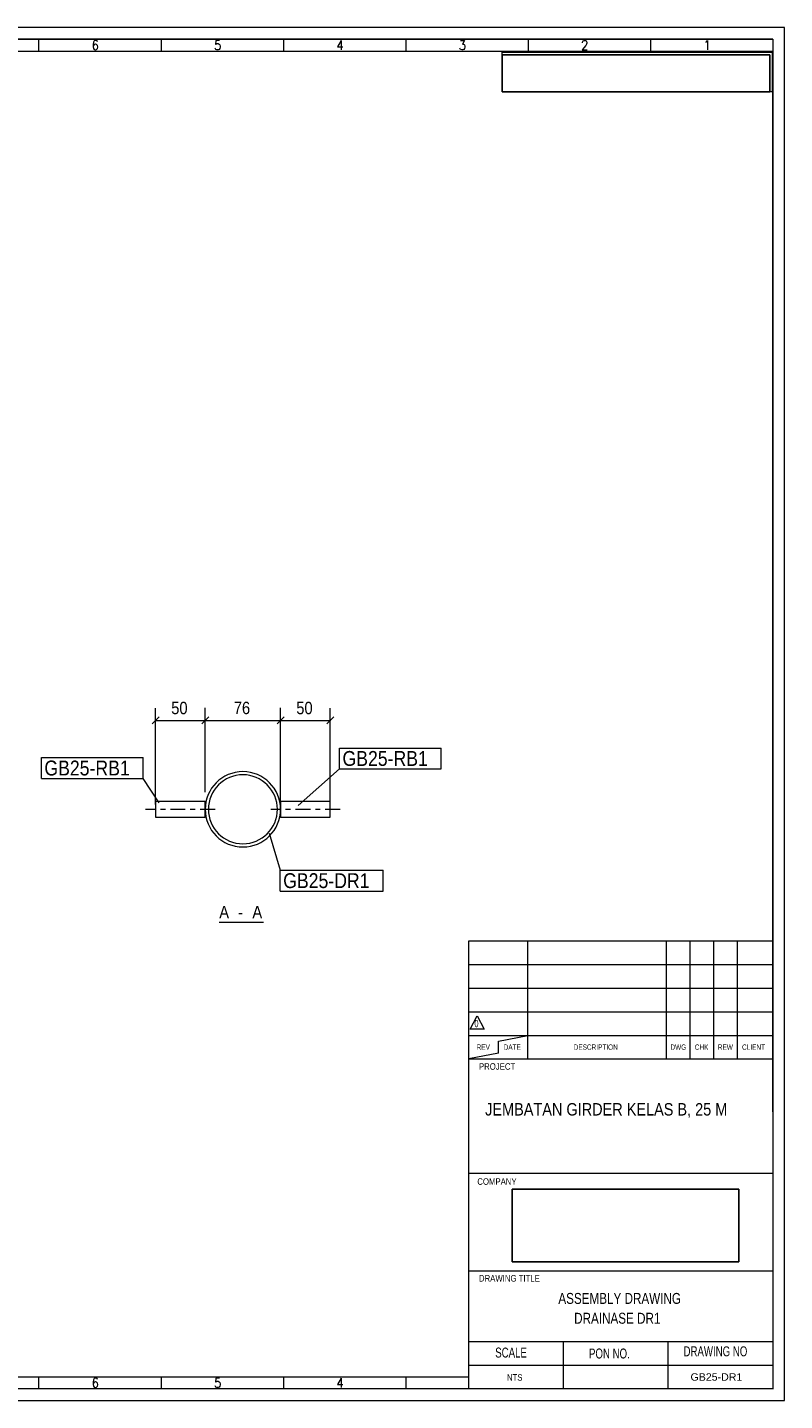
# Model space of a CAD drawing. Header units: millimetres. Extents: x 2 to 405, y 5 to 282.
# Tile 2 of 2: x 252 to 405, y 5 to 282. Entities that reach past the tile are written whole.
import ezdxf

# ---------------------------------------------------------------- set-up
doc = ezdxf.new("R2010")
doc.units = ezdxf.units.MM
for name, pattern in [('XKITLINE00', [0]), ('XKITLINE03', [6, 3, -1, 1, -1]), ('XKITLINE04', [3, 0.5, -0.5, 0.5, -0.5, 0.5, -0.5])]:
    doc.linetypes.add(name, pattern=pattern)
for name, color, linetype, lineweight in [('DrawingSheet', 5, 'Continuous', 0), ('OtherObjectType', 1, 'Continuous', 0), ('Part', 2, 'Continuous', 0), ('PartMark', 3, 'Continuous', 0), ('Z-DIMENSIONS', 1, 'Continuous', 0)]:
    doc.layers.add(name, color=color, linetype=linetype, lineweight=lineweight)
doc.styles.add('ARIAL', font='ARIAL.TTF')
doc.styles.add('ARIAL_NARROW', font='ARIALN.TTF')
doc.styles.add('ROMANS', font='ROMANS__.TTF')
doc.styles.add('TECHNICLITE', font='TECHL___.TTF')
picture_1 = doc.add_image_def('image1.jpg', size_in_pixel=(1304, 175))
picture_2 = doc.add_image_def('image2.png', size_in_pixel=(4018, 1163))

# ---------------------------------------------------------------- blocks, each defined once
blk = doc.blocks.new('*A7')
at = {"layer": 'Part', "linetype": 'XKITLINE00', "lineweight": 0}
for p, q in [((288.12, 124.23), (288.12, 124.27)), ((303.32, 124.23), (303.32, 124.27))]:
    blk.add_line(p, q, dxfattribs=at)
at = {"layer": 'Part', "linetype": 'XKITLINE04', "lineweight": 0}
for p, q in [((288.76, 124.23), (288.76, 124.27)), ((302.68, 124.23), (302.68, 124.27))]:
    blk.add_line(p, q, dxfattribs=at)
at = {"layer": 'Part', "linetype": 'XKITLINE00', "lineweight": 0}
for radius, start, end in [(7.6, 90, 270), (6.96, 90, 270), (7.6, 270, 90), (6.96, 270, 90)]:
    blk.add_arc((295.72, 124.27), radius, start, end, dxfattribs=at)
blk = doc.blocks.new('*A8')
at = {"layer": 'Part', "linetype": 'XKITLINE00', "lineweight": 0}
for p, q in [((313.34, 125.86), (303.34, 125.86)), ((303.34, 125.86), (303.34, 122.66)), ((313.34, 122.66), (313.34, 125.86)), ((303.34, 122.66), (313.34, 122.66))]:
    blk.add_line(p, q, dxfattribs=at)
at = {"layer": 'Part', "linetype": 'XKITLINE03', "lineweight": 0}
blk.add_line((315.34, 124.26), (301.34, 124.26), dxfattribs=at)
blk = doc.blocks.new('*A9')
at = {"layer": 'Part', "linetype": 'XKITLINE00', "lineweight": 0}
for p, q in [((288.1, 125.86), (278.1, 125.86)), ((278.1, 125.86), (278.1, 122.66)), ((288.1, 122.66), (288.1, 125.86)), ((278.1, 122.66), (288.1, 122.66))]:
    blk.add_line(p, q, dxfattribs=at)
at = {"layer": 'Part', "linetype": 'XKITLINE03', "lineweight": 0}
blk.add_line((290.1, 124.26), (276.1, 124.26), dxfattribs=at)
blk = doc.blocks.new('*A10')
at = {"layer": 'DrawingSheet', "linetype": 'XKITLINE00', "lineweight": 0}
for p, q in [((405, 282), (5, 282)), ((5, 282), (5, 5)), ((405, 5), (405, 282)), ((5, 5), (405, 5))]:
    blk.add_line(p, q, dxfattribs=at)
at = {"layer": 'DrawingSheet', "style": 'ARIAL', "width": 0.85}
blk.add_text('Tekla structures', height=2, rotation=90, dxfattribs=at).set_placement((4.5, 5.5))
blk = doc.blocks.new('*A12')
at = {"layer": 'OtherObjectType', "linetype": 'XKITLINE00', "lineweight": 0}
for p, q in [((5, 282), (7.38, 282)), ((405, 282), (5, 282)), ((5, 282), (5, 5)), ((9.76, 279.8), (7.38, 279.8)), ((405, 5), (405, 282)), ((7.38, 7.38), (7.38, 279.62)), ((7.38, 7.38), (7.38, 279.62)), ((7.38, 279.62), (402.62, 279.62)), ((402.62, 279.62), (7.38, 279.62)), ((9.76, 277.24), (9.76, 9.76)), ((9.76, 277.24), (402.62, 277.24)), ((32.35, 279.62), (32.35, 277.24)), ((57.03, 279.62), (57.03, 277.24)), ((81.72, 279.62), (81.72, 277.24)), ((106.4, 279.62), (106.4, 277.24)), ((131.09, 279.62), (131.09, 277.24)), ((155.77, 279.62), (155.77, 277.24)), ((180.46, 279.62), (180.46, 277.24)), ((205.14, 279.62), (205.14, 277.24)), ((229.83, 279.62), (229.83, 277.24)), ((254.51, 279.62), (254.51, 277.24)), ((279.2, 279.62), (279.2, 277.24)), ((303.88, 279.62), (303.88, 277.24)), ((328.57, 279.62), (328.57, 277.24)), ((353.25, 279.62), (353.25, 277.24)), ((377.94, 279.62), (377.94, 277.24)), ((402.62, 279.62), (402.62, 277.24)), ((402.62, 279.62), (402.62, 7.38)), ((402.62, 63.21), (402.62, 277.24)), ((402.62, 63.21), (402.62, 277.24)), ((348, 277), (402.5, 277)), ((348, 269), (348, 277)), ((402.5, 277), (402.5, 269)), ((402.5, 269), (348, 269)), ((9.76, 262.16), (7.38, 262.16)), ((9.76, 238.99), (7.38, 238.99)), ((9.76, 215.83), (7.38, 215.83)), ((9.76, 192.67), (7.38, 192.67)), ((9.76, 169.5), (7.38, 169.5)), ((9.76, 146.34), (7.38, 146.34)), ((9.76, 123.18), (7.38, 123.18)), ((9.76, 98.97), (7.38, 98.97)), ((341.31, 7.38), (341.31, 97.73)), ((341.31, 97.72), (402.62, 97.72)), ((353.22, 73.91), (353.22, 97.72)), ((353.22, 73.91), (353.22, 97.72)), ((381.19, 73.91), (381.19, 97.72)), ((381.19, 73.91), (381.19, 97.72)), ((385.96, 73.91), (385.96, 97.72)), ((385.96, 73.91), (385.96, 97.72)), ((390.72, 73.91), (390.72, 97.72)), ((390.72, 73.91), (390.72, 97.72)), ((395.48, 73.91), (395.48, 97.72)), ((395.48, 73.91), (395.48, 97.72)), ((341.31, 92.96), (402.62, 92.96)), ((341.31, 92.96), (402.62, 92.96)), ((341.31, 88.2), (402.62, 88.2)), ((341.31, 88.2), (402.62, 88.2)), ((341.31, 83.44), (402.62, 83.44)), ((341.6, 79.92), (342.99, 82.61)), ((342.99, 82.61), (344.37, 79.92)), ((341.31, 78.67), (402.62, 78.67)), ((344.37, 79.92), (341.6, 79.92)), ((347.26, 77.48), (353.22, 78.67)), ((9.76, 76.03), (7.38, 76.03)), ((347.26, 75.1), (341.31, 73.91)), ((347.26, 75.1), (347.26, 77.48)), ((341.31, 73.91), (402.62, 73.91)), ((9.76, 53.69), (7.38, 53.69)), ((341.31, 50.85), (402.62, 50.85)), ((9.76, 30.53), (7.38, 30.53)), ((341.31, 31.19), (402.62, 31.19)), ((341.31, 16.9), (402.62, 16.9)), ((360.35, 16.9), (360.35, 7.38)), ((381.48, 16.9), (381.48, 7.38)), ((341.31, 12.14), (402.62, 12.14)), ((9.76, 9.76), (341.31, 9.76)), ((32.35, 7.38), (32.35, 9.76)), ((57.03, 9.76), (57.03, 7.38)), ((81.72, 9.76), (81.72, 7.38)), ((106.4, 9.76), (106.4, 7.38)), ((131.09, 9.76), (131.09, 7.38)), ((155.77, 9.76), (155.77, 7.38)), ((180.46, 9.76), (180.46, 7.38)), ((205.14, 9.76), (205.14, 7.38)), ((229.83, 9.76), (229.83, 7.38)), ((254.51, 9.76), (254.51, 7.38)), ((279.2, 9.76), (279.2, 7.38)), ((303.88, 9.76), (303.88, 7.38)), ((328.57, 9.76), (328.57, 7.38)), ((328.57, 9.76), (328.57, 7.38)), ((402.79, 7.38), (7.38, 7.38)), ((5, 5), (66.4, 5)), ((7.38, 5), (5, 5)), ((5, 5), (405, 5))]:
    blk.add_line(p, q, dxfattribs=at)
at = {"layer": 'OtherObjectType'}
for s, height, style, width, p in [('16', 1.903, 'ROMANS', 0.85, (18.12, 277.48)), ('15', 1.903, 'ROMANS', 0.85, (43.09, 277.48)), ('14', 1.903, 'ROMANS', 0.85, (67.77, 277.48)), ('13', 1.903, 'ROMANS', 0.85, (92.46, 277.48)), ('12', 1.903, 'ROMANS', 0.85, (117.14, 277.48)), ('11', 1.903, 'ROMANS', 0.85, (141.83, 277.48)), ('10', 1.903, 'ROMANS', 0.85, (166.51, 277.48)), ('9', 1.9, 'ROMANS', 0.85, (191.2, 277.48)), ('8', 1.9, 'ROMANS', 0.85, (215.88, 277.48)), ('7', 1.9, 'ROMANS', 0.85, (240.57, 277.48)), ('6', 1.9, 'ROMANS', 0.85, (265.25, 277.48)), ('5', 1.9, 'ROMANS', 0.85, (289.94, 277.48)), ('4', 1.9, 'ROMANS', 0.85, (314.62, 277.48)), ('3', 1.9, 'ROMANS', 0.85, (339.31, 277.48)), ('2', 1.9, 'ROMANS', 0.85, (363.99, 277.48)), ('1', 1.9, 'ROMANS', 0.85, (388.68, 277.48)), ('L', 1.36, 'ROMANS', 0.85, (7.93, 274.87)), ('K', 1.36, 'ROMANS', 0.85, (7.93, 251.71)), ('J', 1.36, 'ROMANS', 0.85, (7.93, 228.54)), ('I', 1.36, 'ROMANS', 0.85, (7.93, 205.38)), ('H', 1.36, 'ROMANS', 0.85, (7.93, 182.22)), ('G', 1.36, 'ROMANS', 0.85, (7.93, 159.05)), ('F', 1.36, 'ROMANS', 0.85, (7.93, 135.89)), ('E', 1.36, 'ROMANS', 0.85, (7.93, 112.73)), ('D', 1.36, 'ROMANS', 0.85, (7.93, 88.52)), ('0', 1.44, 'TECHNICLITE', 0.85, (342.44, 80.32)), ('REV', 1.071, 'TECHNICLITE', 0.85, (342.88, 75.76)), ('DATE', 1.071, 'TECHNICLITE', 0.85, (348.33, 75.76)), ('DESCRIPTION', 1.0714, 'TECHNICLITE', 0.85, (362.46, 75.76)), ('DWG', 1.071, 'TECHNICLITE', 0.85, (381.98, 75.76)), ('CHK', 1.071, 'TECHNICLITE', 0.85, (386.89, 75.76)), ('REW', 1.071, 'TECHNICLITE', 0.85, (391.54, 75.76)), ('CLIENT', 1.071, 'TECHNICLITE', 0.85, (396.43, 75.76)), ('PROJECT', 1.321, 'ARIAL', 0.85, (343.35, 71.73)), ('C', 1.36, 'ROMANS', 0.85, (7.93, 65.58)), ('JEMBATAN GIRDER KELAS B, 25 M', 2.5, 'ARIAL_NARROW', 1.02, (344.6, 62.5)), ('COMPANY', 1.321, 'ARIAL', 0.85, (343.02, 48.52)), ('B', 1.36, 'ROMANS', 0.85, (7.93, 43.24)), ('DRAWING TITLE', 1.3207, 'ARIAL', 0.85, (343.35, 29)), (' ASSEMBLY DRAWING', 2.2, 'ARIAL_NARROW', 0.935, (358.71, 24.5)), ('DRAINASE DR1', 2.2, 'ARIAL_NARROW', 0.935, (362.55, 20.5)), ('A', 1.36, 'ROMANS', 0.85, (7.93, 20.08)), ('SCALE', 2, 'TECHNICLITE', 0.85, (346.63, 13.68)), ('PON NO.', 2, 'TECHNICLITE', 0.85, (365.55, 13.49)), ('DRAWING NO', 2, 'TECHNICLITE', 0.85, (384.62, 13.93)), ('16', 1.903, 'ROMANS', 0.85, (18.12, 7.53)), ('15', 1.903, 'ROMANS', 0.85, (43.09, 7.62)), ('14', 1.903, 'ROMANS', 0.85, (67.77, 7.62)), ('13', 1.903, 'ROMANS', 0.85, (92.46, 7.62)), ('12', 1.903, 'ROMANS', 0.85, (117.14, 7.62)), ('11', 1.903, 'ROMANS', 0.85, (141.83, 7.62)), ('10', 1.903, 'ROMANS', 0.85, (166.51, 7.62)), ('9', 1.9, 'ROMANS', 0.85, (191.2, 7.62)), ('8', 1.9, 'ROMANS', 0.85, (215.88, 7.62)), ('7', 1.9, 'ROMANS', 0.85, (240.57, 7.62)), ('6', 1.9, 'ROMANS', 0.85, (265.25, 7.62)), ('5', 1.9, 'ROMANS', 0.85, (289.94, 7.62)), ('4', 1.9, 'ROMANS', 0.85, (314.62, 7.62)), ('4', 1.9, 'ROMANS', 0.85, (314.62, 7.62)), ('NTS', 1.321, 'ARIAL', 0.85, (349, 9)), ('GB25-DR1', 1.5, 'ARIAL', 1.02, (386.03, 9))]:
    blk.add_text(s, height=height, dxfattribs=dict(at, style=style, width=width)).set_placement(p)
image = blk.add_image(picture_1, insert=(348, 269), size_in_units=(54.02, 7.5))
image = blk.add_image(picture_2, insert=(350.06, 32.98), size_in_units=(45.7, 14.66))
blk = doc.blocks.new('*A22')
at = {"layer": 'Z-DIMENSIONS', "linetype": 'XKITLINE00', "lineweight": 0}
for p, q in [((303.34, 125.26), (303.34, 144.71)), ((313.34, 125.26), (313.34, 144.71)), ((304.05, 142.92), (302.64, 141.51)), ((303.34, 142.21), (313.34, 142.21)), ((314.05, 142.92), (312.64, 141.51))]:
    blk.add_line(p, q, dxfattribs=at)
at = {"layer": 'Z-DIMENSIONS'}
for p in [(303.34, 142.21), (313.34, 142.21)]:
    blk.add_point(p, dxfattribs=at)
at = {"layer": 'Z-DIMENSIONS', "style": 'ARIAL', "width": 0.85}
blk.add_text('50', height=2.5, dxfattribs=at).set_placement((306.49, 143.46))
blk = doc.blocks.new('*A23')
at = {"layer": 'Z-DIMENSIONS', "linetype": 'XKITLINE00', "lineweight": 0}
for p, q in [((288.12, 127.73), (288.12, 144.72)), ((303.34, 125.26), (303.34, 144.72)), ((288.83, 142.92), (287.42, 141.51)), ((288.12, 142.22), (303.34, 142.22)), ((304.05, 142.92), (302.64, 141.51))]:
    blk.add_line(p, q, dxfattribs=at)
at = {"layer": 'Z-DIMENSIONS'}
for p in [(288.12, 142.22), (303.34, 142.22)]:
    blk.add_point(p, dxfattribs=at)
at = {"layer": 'Z-DIMENSIONS', "style": 'ARIAL', "width": 0.85}
blk.add_text('76', height=2.5, dxfattribs=at).set_placement((293.88, 143.47))
blk = doc.blocks.new('*A24')
at = {"layer": 'Z-DIMENSIONS', "linetype": 'XKITLINE00', "lineweight": 0}
for p, q in [((278.1, 125.26), (278.1, 144.71)), ((288.12, 127.73), (288.12, 144.71)), ((278.81, 142.92), (277.4, 141.51)), ((278.1, 142.21), (288.12, 142.21)), ((288.83, 142.92), (287.42, 141.51))]:
    blk.add_line(p, q, dxfattribs=at)
at = {"layer": 'Z-DIMENSIONS'}
for p in [(278.1, 142.21), (288.12, 142.21)]:
    blk.add_point(p, dxfattribs=at)
at = {"layer": 'Z-DIMENSIONS', "style": 'ARIAL', "width": 0.85}
blk.add_text('50', height=2.5, dxfattribs=at).set_placement((281.26, 143.46))
blk = doc.blocks.new('*A25')
at = {"layer": 'PartMark', "linetype": 'XKITLINE00', "lineweight": 0}
for p, q in [((301.05, 119.45), (303.25, 111.98)), ((303.25, 111.98), (324.01, 111.98)), ((303.25, 107.78), (303.25, 111.98)), ((324.01, 107.78), (324.01, 111.98)), ((303.25, 107.78), (324.01, 107.78))]:
    blk.add_line(p, q, dxfattribs=at)
at = {"layer": 'PartMark', "style": 'ARIAL', "width": 0.85}
blk.add_text('GB25-DR1', height=3, dxfattribs=at).set_placement((303.85, 108.38))
blk = doc.blocks.new('*A26')
at = {"layer": 'PartMark', "linetype": 'XKITLINE00', "lineweight": 0}
for p, q in [((315.21, 136.63), (335.75, 136.63)), ((315.21, 132.43), (315.21, 136.63)), ((335.75, 132.43), (335.75, 136.63)), ((306.85, 125.04), (315.21, 132.43)), ((315.21, 132.43), (335.75, 132.43))]:
    blk.add_line(p, q, dxfattribs=at)
at = {"layer": 'PartMark', "style": 'ARIAL', "width": 0.85}
blk.add_text('GB25-RB1', height=3, dxfattribs=at).set_placement((315.81, 133.03))
blk = doc.blocks.new('*A27')
at = {"layer": 'PartMark', "linetype": 'XKITLINE00', "lineweight": 0}
for p, q in [((255.07, 134.7), (275.61, 134.7)), ((255.07, 130.5), (255.07, 134.7)), ((275.61, 130.5), (275.61, 134.7)), ((255.07, 130.5), (275.61, 130.5)), ((278.8, 125.58), (275.61, 130.5))]:
    blk.add_line(p, q, dxfattribs=at)
at = {"layer": 'PartMark', "style": 'ARIAL', "width": 0.85}
blk.add_text('GB25-RB1', height=3, dxfattribs=at).set_placement((255.67, 131.1))
blk = doc.blocks.new('*A28')
at = {"layer": 'OtherObjectType', "linetype": 'XKITLINE00', "lineweight": 0}
blk.add_line((290.95, 101.53), (299.87, 101.53), dxfattribs=at)
at = {"layer": 'OtherObjectType', "style": 'ARIAL', "width": 0.85}
for s, p in [('A', (290.95, 102.28)), (' - ', (293.93, 102.28)), ('A', (297.64, 102.28))]:
    blk.add_text(s, height=2.5, dxfattribs=at).set_placement(p)

msp = doc.modelspace()

# ---------------------------------------------------------------- block references
at = {"lineweight": 0}
for name in ['*A10', '*A12', '*A24', '*A23', '*A22', '*A26', '*A27', '*A7', '*A9', '*A8', '*A25', '*A28']:
    msp.add_blockref(name, (0, 0), dxfattribs=at)

doc.saveas('drawing.dxf')
